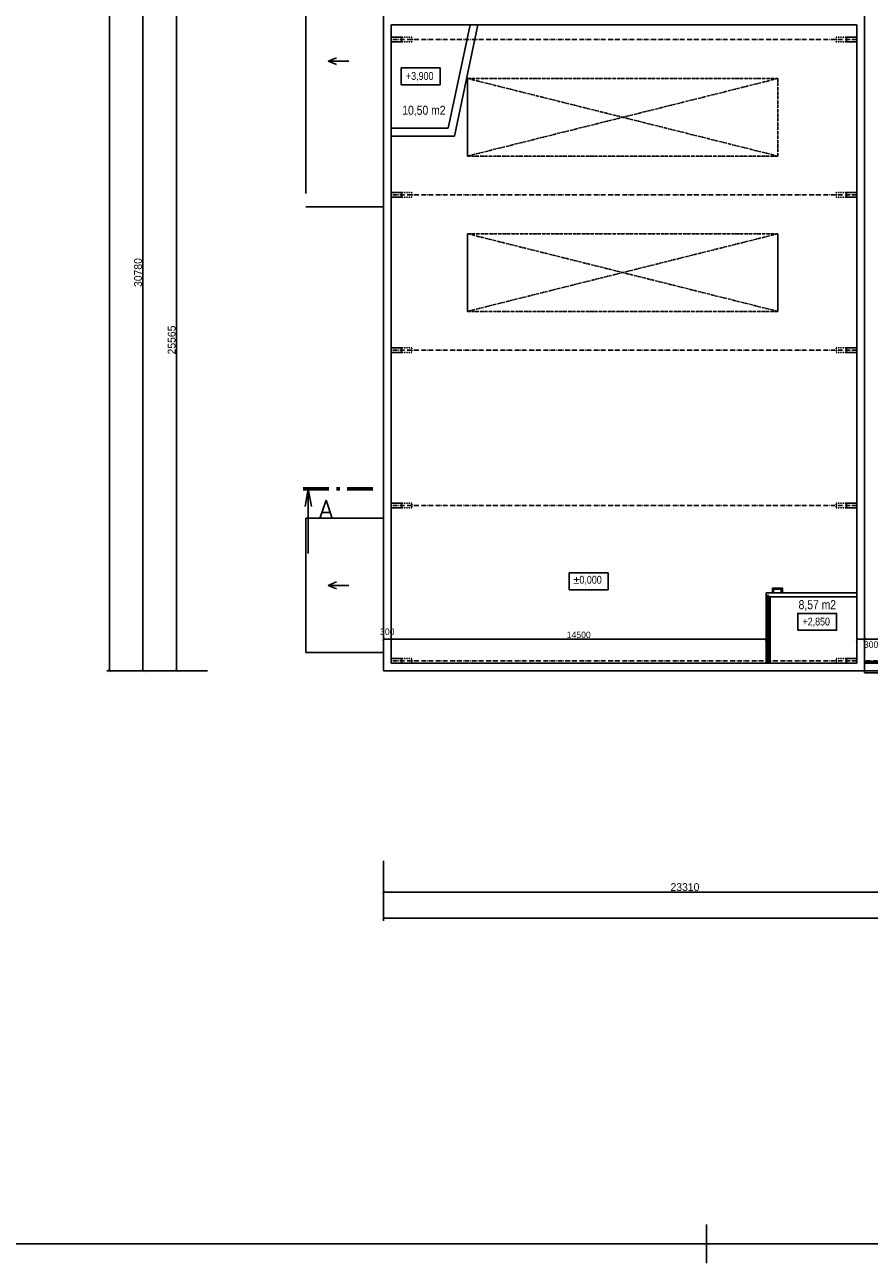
# Model space of a CAD drawing. Header units: millimetres. Extents: x -637441 to -130928, y -380379 to -53767.
# Tile 34 of 193: x -524232 to -491593, y -309742 to -261883. Entities that reach past the tile are written whole.
import ezdxf

# ---------------------------------------------------------------- set-up
doc = ezdxf.new("R2010")
doc.units = ezdxf.units.MM
doc.header["$LTSCALE"] = 10
for name, pattern in [('ACAD_ISO02W100', [15, 12, -3]), ('ACAD_ISO03W100', [30, 12, -18]), ('ACAD_ISO05W100', [34, 24, -3, 0.5, -3, 0.5, -3]), ('ACAD_ISO10W100', [18.5, 12, -3, 0.5, -3]), ('DASHDOT', [25.4, 12.7, -6.35, 0, -6.35])]:
    doc.linetypes.add(name, pattern=pattern)
doc.layers.add('CKKOTY', color=7, linetype='Continuous', lineweight=25)
doc.layers.add('CKSYMBOLY', color=7, linetype='Continuous', lineweight=25)
for name, color, linetype in [('Kóty', 7, 'Continuous'), ('Osy', 1, 'DASHDOT'), ('POPIS', 7, 'Continuous'), ('Rozhraní materiálů', 7, 'Continuous'), ('SLABE', 7, 'Continuous'), ('SLABĚ', 7, 'Continuous'), ('ZDIVO', 6, 'Continuous')]:
    doc.layers.add(name, color=color, linetype=linetype)
doc.styles.add('NARROW', font='txt')
doc.styles.get("Standard").update_dxf_attribs({"font": 'simplex.shx', "width": 0.8})
doc.styles.add('TGV styl', font='txt')
doc.dimstyles.new('VNITŘEK 1-200', dxfattribs={"dimtxt": 250, "dimasz": 100, "dimexe": 100, "dimexo": 250, "dimgap": 40, "dimtad": 1, "dimdec": 0, "dimzin": 0, "dimdsep": 46, "dimtxsty": 'TGV styl', "dimblk1": 'ARCHTICK', "dimblk2": 'ARCHTICK', "dimsah": 1, "dimcen": 0.09, "dimclrd": 256, "dimclre": 256, "dimclrt": 220, "dimadec": 0, "dimazin": 0, "dimtfac": 1, "dimtdec": 0, "dimtofl": 0, "dimtmove": 2, "dimatfit": 3, "dimldrblk": 'ARCHTICK', "dimfxl": 150, "dimfxlon": 1, "dimtolj": 1, "dimtzin": 0, "dimarcsym": 0})
doc.dimstyles.new('VNĚJŠEK 1-100', dxfattribs={"dimtxt": 300, "dimasz": 100, "dimexe": 100, "dimexo": 250, "dimgap": 40, "dimtad": 1, "dimdec": 0, "dimzin": 0, "dimdsep": 46, "dimtxsty": 'TGV styl', "dimblk1": 'ARCHTICK', "dimblk2": 'ARCHTICK', "dimsah": 1, "dimcen": 0.09, "dimclrd": 256, "dimclre": 256, "dimclrt": 220, "dimadec": 0, "dimazin": 0, "dimtfac": 1, "dimtdec": 0, "dimtofl": 0, "dimtmove": 2, "dimatfit": 3, "dimldrblk": 'ARCHTICK', "dimfxl": 350, "dimfxlon": 1, "dimtolj": 1, "dimtzin": 0, "dimarcsym": 0})

# ---------------------------------------------------------------- blocks, each defined once
blk = doc.blocks.new('_ArchTick')
at = {"color": 0, "const_width": 0.15}
blk.add_lwpolyline([(-0.5, -0.5), (0.5, 0.5)], dxfattribs=at)
blk = doc.blocks.new('*D343')
at = {"layer": 'DEFPOINTS', "color": 0, "ltscale": 0.35}
for p in [(-485946, -256368), (-491771, -286548), (-487734, -286548)]:
    blk.add_point(p, dxfattribs=at)
at = {"layer": 'Kóty', "lineweight": -2, "ltscale": 0.35}
for p, q in [((-487584, -256368), (-487834, -256368)), ((-487734, -256368), (-487734, -286548)), ((-487884, -286548), (-487634, -286548))]:
    blk.add_line(p, q, dxfattribs=at)
at = {"layer": 'Kóty', "lineweight": -2, "ltscale": 0.35, "xscale": 100, "yscale": 100, "zscale": 100}
for p, rotation in [((-487734, -256368), 90), ((-487734, -286548), 270)]:
    blk.add_blockref('_ArchTick', p, dxfattribs=dict(at, rotation=rotation))
at = {"layer": 'Kóty', "color": 220, "ltscale": 0.35, "insert": (-487899, -271458), "char_height": 250, "attachment_point": 5, "rotation": 90, "style": 'TGV styl'}
blk.add_mtext('\\A1;30180', dxfattribs=at)
blk = doc.blocks.new('*D344')
at = {"layer": 'DEFPOINTS', "color": 0, "ltscale": 0.35}
for p in [(-491771, -286548), (-491771, -286848), (-487734, -286848)]:
    blk.add_point(p, dxfattribs=at)
at = {"layer": 'Kóty', "lineweight": -2, "ltscale": 0.35}
for p, q in [((-487884, -286548), (-487634, -286548)), ((-487734, -286548), (-487734, -286848)), ((-487884, -286848), (-487634, -286848))]:
    blk.add_line(p, q, dxfattribs=at)
at = {"layer": 'Kóty', "lineweight": -2, "ltscale": 0.35, "xscale": 100, "yscale": 100, "zscale": 100}
for p, rotation in [((-487734, -286548), 90), ((-487734, -286848), 270)]:
    blk.add_blockref('_ArchTick', p, dxfattribs=dict(at, rotation=rotation))
at = {"layer": 'Kóty', "color": 220, "ltscale": 0.35, "insert": (-487838, -287260), "char_height": 250, "attachment_point": 5, "rotation": 90, "style": 'TGV styl'}
blk.add_mtext('\\A1;300', dxfattribs=at)
blk = doc.blocks.new('*D345')
at = {"layer": 'DEFPOINTS', "color": 0, "ltscale": 0.35}
for p in [(-510071, -285625), (-510071, -286548), (-510371, -286848)]:
    blk.add_point(p, dxfattribs=at)
at = {"layer": 'Kóty', "lineweight": -2, "ltscale": 0.35}
for p, q in [((-510371, -285775), (-510371, -285525)), ((-510371, -285625), (-510071, -285625)), ((-510071, -285775), (-510071, -285525))]:
    blk.add_line(p, q, dxfattribs=at)
at = {"layer": 'Kóty', "lineweight": -2, "ltscale": 0.35, "xscale": 100, "yscale": 100, "zscale": 100, "rotation": 180}
blk.add_blockref('_ArchTick', (-510371, -285625), dxfattribs=at)
at = {"layer": 'Kóty', "lineweight": -2, "ltscale": 0.35, "xscale": 100, "yscale": 100, "zscale": 100}
blk.add_blockref('_ArchTick', (-510071, -285625), dxfattribs=at)
at = {"layer": 'Kóty', "color": 220, "ltscale": 0.35, "insert": (-510221, -285340), "char_height": 250, "attachment_point": 5, "style": 'TGV styl'}
blk.add_mtext('\\A1;300', dxfattribs=at)
blk = doc.blocks.new('*D346')
at = {"layer": 'DEFPOINTS', "color": 0, "ltscale": 0.35}
for p in [(-495571, -285625), (-495571, -285625), (-510071, -286548)]:
    blk.add_point(p, dxfattribs=at)
at = {"layer": 'Kóty', "lineweight": -2, "ltscale": 0.35}
for p, q in [((-510071, -285775), (-510071, -285525)), ((-510071, -285625), (-495571, -285625)), ((-495571, -285625), (-495571, -285525))]:
    blk.add_line(p, q, dxfattribs=at)
at = {"layer": 'Kóty', "lineweight": -2, "ltscale": 0.35, "xscale": 100, "yscale": 100, "zscale": 100, "rotation": 180}
blk.add_blockref('_ArchTick', (-510071, -285625), dxfattribs=at)
at = {"layer": 'Kóty', "lineweight": -2, "ltscale": 0.35, "xscale": 100, "yscale": 100, "zscale": 100}
blk.add_blockref('_ArchTick', (-495571, -285625), dxfattribs=at)
at = {"layer": 'Kóty', "color": 220, "ltscale": 0.35, "insert": (-502821, -285460), "char_height": 250, "attachment_point": 5, "style": 'TGV styl'}
blk.add_mtext('\\A1;14500', dxfattribs=at)
blk = doc.blocks.new('*D347')
at = {"layer": 'DEFPOINTS', "color": 0, "ltscale": 0.35}
for p in [(-492071, -285625), (-491771, -285625), (-491771, -286500)]:
    blk.add_point(p, dxfattribs=at)
at = {"layer": 'Kóty', "lineweight": -2, "ltscale": 0.35}
for p, q in [((-492071, -285625), (-492071, -285525)), ((-492071, -285625), (-491771, -285625)), ((-491771, -285775), (-491771, -285525))]:
    blk.add_line(p, q, dxfattribs=at)
at = {"layer": 'Kóty', "lineweight": -2, "ltscale": 0.35, "xscale": 100, "yscale": 100, "zscale": 100, "rotation": 180}
blk.add_blockref('_ArchTick', (-492071, -285625), dxfattribs=at)
at = {"layer": 'Kóty', "lineweight": -2, "ltscale": 0.35, "xscale": 100, "yscale": 100, "zscale": 100}
blk.add_blockref('_ArchTick', (-491771, -285625), dxfattribs=at)
at = {"layer": 'Kóty', "color": 220, "ltscale": 0.35, "insert": (-491521, -285837), "char_height": 250, "attachment_point": 5, "style": 'TGV styl'}
blk.add_mtext('\\A1;300', dxfattribs=at)
blk = doc.blocks.new('*D348')
at = {"layer": 'DEFPOINTS', "color": 0, "ltscale": 0.35}
for p in [(-468271, -285625), (-491771, -286500), (-468271, -286458)]:
    blk.add_point(p, dxfattribs=at)
at = {"layer": 'Kóty', "lineweight": -2, "ltscale": 0.35}
for p, q in [((-491771, -285775), (-491771, -285525)), ((-491771, -285625), (-468271, -285625)), ((-468271, -285775), (-468271, -285525))]:
    blk.add_line(p, q, dxfattribs=at)
at = {"layer": 'Kóty', "lineweight": -2, "ltscale": 0.35, "xscale": 100, "yscale": 100, "zscale": 100, "rotation": 180}
blk.add_blockref('_ArchTick', (-491771, -285625), dxfattribs=at)
at = {"layer": 'Kóty', "lineweight": -2, "ltscale": 0.35, "xscale": 100, "yscale": 100, "zscale": 100}
blk.add_blockref('_ArchTick', (-468271, -285625), dxfattribs=at)
at = {"layer": 'Kóty', "color": 220, "ltscale": 0.35, "insert": (-480021, -285460), "char_height": 250, "attachment_point": 5, "style": 'TGV styl'}
blk.add_mtext('\\A1;23500', dxfattribs=at)
blk = doc.blocks.new('*D408')
at = {"layer": 'DEFPOINTS', "color": 0, "ltscale": 0.35}
for p in [(-510371, -286848), (-487061, -286928), (-487061, -295398)]:
    blk.add_point(p, dxfattribs=at)
at = {"layer": 'Kóty', "lineweight": -2, "ltscale": 0.35}
for p, q in [((-510371, -294198), (-510371, -295498)), ((-487061, -294198), (-487061, -295498)), ((-510371, -295398), (-487061, -295398))]:
    blk.add_line(p, q, dxfattribs=at)
at = {"layer": 'Kóty', "lineweight": -2, "ltscale": 0.35, "xscale": 100, "yscale": 100, "zscale": 100, "rotation": 180}
blk.add_blockref('_ArchTick', (-510371, -295398), dxfattribs=at)
at = {"layer": 'Kóty', "lineweight": -2, "ltscale": 0.35, "xscale": 100, "yscale": 100, "zscale": 100}
blk.add_blockref('_ArchTick', (-487061, -295398), dxfattribs=at)
at = {"layer": 'Kóty', "color": 220, "ltscale": 0.35, "insert": (-498716, -295208), "char_height": 300, "attachment_point": 5, "style": 'TGV styl'}
blk.add_mtext('\\A1;23310', dxfattribs=at)
blk = doc.blocks.new('*D411')
at = {"layer": 'DEFPOINTS', "color": 0, "ltscale": 0.35}
for p in [(-510371, -286848), (-449671, -286848), (-449671, -296412)]:
    blk.add_point(p, dxfattribs=at)
at = {"layer": 'Kóty', "lineweight": -2, "ltscale": 0.35}
for p, q in [((-510371, -295212), (-510371, -296512)), ((-449671, -295212), (-449671, -296512)), ((-510371, -296412), (-449671, -296412))]:
    blk.add_line(p, q, dxfattribs=at)
at = {"layer": 'Kóty', "lineweight": -2, "ltscale": 0.35, "xscale": 100, "yscale": 100, "zscale": 100, "rotation": 180}
blk.add_blockref('_ArchTick', (-510371, -296412), dxfattribs=at)
at = {"layer": 'Kóty', "lineweight": -2, "ltscale": 0.35, "xscale": 100, "yscale": 100, "zscale": 100}
blk.add_blockref('_ArchTick', (-449671, -296412), dxfattribs=at)
at = {"layer": 'Kóty', "color": 220, "ltscale": 0.35, "insert": (-480021, -296222), "char_height": 300, "attachment_point": 5, "style": 'TGV styl'}
blk.add_mtext('\\A1;60700', dxfattribs=at)
blk = doc.blocks.new('*D427')
at = {"layer": 'DEFPOINTS', "color": 0, "ltscale": 0.35}
for p in [(-510371, -261283), (-518363, -286848), (-510371, -286848)]:
    blk.add_point(p, dxfattribs=at)
at = {"layer": 'Kóty', "lineweight": -2, "ltscale": 0.35}
for p, q in [((-517163, -261283), (-518463, -261283)), ((-518363, -261283), (-518363, -286848)), ((-517163, -286848), (-518463, -286848))]:
    blk.add_line(p, q, dxfattribs=at)
at = {"layer": 'Kóty', "lineweight": -2, "ltscale": 0.35, "xscale": 100, "yscale": 100, "zscale": 100}
for p, rotation in [((-518363, -261283), 90), ((-518363, -286848), 270)]:
    blk.add_blockref('_ArchTick', p, dxfattribs=dict(at, rotation=rotation))
at = {"layer": 'Kóty', "color": 220, "ltscale": 0.35, "insert": (-518553, -274065), "char_height": 300, "attachment_point": 5, "rotation": 90, "style": 'TGV styl'}
blk.add_mtext('\\A1;25565', dxfattribs=at)
blk = doc.blocks.new('*D61')
at = {"layer": 'DEFPOINTS', "color": 0, "ltscale": 0.35}
for p in [(-510746, -256068), (-519663, -286848), (-510746, -286848)]:
    blk.add_point(p, dxfattribs=at)
at = {"layer": 'Kóty', "lineweight": -2, "ltscale": 0.35}
for p, q in [((-518463, -256068), (-519763, -256068)), ((-519663, -256068), (-519663, -286848)), ((-518463, -286848), (-519763, -286848))]:
    blk.add_line(p, q, dxfattribs=at)
at = {"layer": 'Kóty', "lineweight": -2, "ltscale": 0.35, "xscale": 100, "yscale": 100, "zscale": 100}
for p, rotation in [((-519663, -256068), 90), ((-519663, -286848), 270)]:
    blk.add_blockref('_ArchTick', p, dxfattribs=dict(at, rotation=rotation))
at = {"layer": 'Kóty', "color": 220, "ltscale": 0.35, "insert": (-519853, -271458), "char_height": 300, "attachment_point": 5, "rotation": 90, "style": 'TGV styl'}
blk.add_mtext('\\A1;30780', dxfattribs=at)
blk = doc.blocks.new('*D62')
at = {"layer": 'DEFPOINTS', "color": 0, "ltscale": 0.35}
for p in [(-520963, -226458), (-517746, -226458), (-510796, -286848)]:
    blk.add_point(p, dxfattribs=at)
at = {"layer": 'Kóty', "lineweight": -2, "ltscale": 0.35}
for p, q in [((-519763, -226458), (-521063, -226458)), ((-520963, -286848), (-520963, -226458)), ((-519763, -286848), (-521063, -286848))]:
    blk.add_line(p, q, dxfattribs=at)
at = {"layer": 'Kóty', "lineweight": -2, "ltscale": 0.35, "xscale": 100, "yscale": 100, "zscale": 100}
for p, rotation in [((-520963, -226458), 90), ((-520963, -286848), 270)]:
    blk.add_blockref('_ArchTick', p, dxfattribs=dict(at, rotation=rotation))
at = {"layer": 'Kóty', "color": 220, "ltscale": 0.35, "insert": (-521153, -256653), "char_height": 300, "attachment_point": 5, "rotation": 90, "style": 'TGV styl'}
blk.add_mtext('\\A1;60390', dxfattribs=at)
blk = doc.blocks.new('rez1_dl')
for q in [(-0.122, -0.689), (0, -2.5), (0.122, -0.689)]:
    blk.add_line((0, 0), q)
at = {"const_width": 0.14}
for points in [[(-0.196, 0), (0.804, 0)], [(1.084, 0), (1.224, 0)], [(1.504, 0), (2.504, 0)]]:
    blk.add_lwpolyline(points, dxfattribs=at)
blk.add_attdef('A', (0.397, -0.451), '', height=0.7, rotation=270)
blk.add_attdef('A', (0.422, -1.145), '', height=0.7)

msp = doc.modelspace()

# ---------------------------------------------------------------- linework, layer by layer
at = {"layer": 'CKKOTY', "color": 7}
msp.add_line((-497886.051, -308240.735), (-497886.051, -309742.365), dxfattribs=at)
msp.add_lwpolyline([(-529386.051, -219891.55), (-434886.051, -219891.55), (-434886.051, -308991.55), (-529386.051, -308991.55)], close=True, dxfattribs=at)
at = {"layer": 'Kóty'}
for points in [[(-509681.889, -264197.856), (-508178.059, -264197.856), (-508178.059, -263547.312), (-509681.889, -263547.312)], [(-503192.133, -283715.048), (-501688.302, -283715.048), (-501688.302, -283064.504), (-503192.133, -283064.504)], [(-494358.332, -285282.02), (-492854.501, -285282.02), (-492854.501, -284631.476), (-494358.332, -284631.476)]]:
    msp.add_lwpolyline(points, close=True, dxfattribs=at)
at = {"layer": 'Osy', "linetype": 'ACAD_ISO10W100', "ltscale": 1.5}
for p, q in [((-492071.228, -262457.964), (-510071.228, -262457.964)), ((-492071.228, -268457.964), (-510071.228, -268457.964)), ((-492071.228, -274457.964), (-510071.228, -274457.964)), ((-492071.228, -280457.964), (-510071.228, -280457.964)), ((-492071.228, -286457.964), (-510071.228, -286457.964)), ((-467959.969, -286457.964), (-491771.228, -286457.964))]:
    msp.add_line(p, q, dxfattribs=at)
at = {"layer": 'Rozhraní materiálů', "ltscale": 0.35}
for p, q in [((-507021.228, -261882.964), (-506714.529, -261882.964)), ((-510071.228, -266182.964), (-510071.228, -265882.964)), ((-492071.228, -283989.964), (-492071.228, -283839.964)), ((-495571.228, -286547.964), (-495421.228, -286547.964))]:
    msp.add_line(p, q, dxfattribs=at)
at = {"layer": 'SLABE', "linetype": 'ACAD_ISO05W100', "ltscale": 50}
for p, q in [((-513371.228, -256398.961), (-513371.228, -268921.314)), ((-507121.228, -266957.964), (-507121.228, -263957.964)), ((-513371.228, -268921.314), (-510371.228, -268921.314)), ((-507121.228, -272957.964), (-507121.228, -269957.964)), ((-495121.228, -269957.964), (-495121.228, -272957.964))]:
    msp.add_line(p, q, dxfattribs=at)
at = {"layer": 'SLABE', "ltscale": 10}
for p, q in [((-512505.731, -263287.226), (-512182.802, -263156.103)), ((-512505.731, -263287.226), (-512182.802, -263418.35)), ((-511708.5, -263287.226), (-512505.731, -263287.226)), ((-512192.893, -263287.226), (-512505.731, -263287.226)), ((-512505.731, -263287.226), (-512192.893, -263287.226)), ((-512505.731, -283545.964), (-512182.802, -283414.841)), ((-512505.731, -283545.964), (-512182.802, -283677.087)), ((-511708.5, -283545.964), (-512505.731, -283545.964)), ((-512192.893, -283545.964), (-512505.731, -283545.964)), ((-512505.731, -283545.964), (-512192.893, -283545.964))]:
    msp.add_line(p, q, dxfattribs=at)
at = {"layer": 'SLABE', "linetype": 'ACAD_ISO05W100', "ltscale": 0.5}
for p, q in [((-495121.228, -266957.964), (-507121.228, -263957.964)), ((-495121.228, -263957.964), (-507121.228, -266957.964)), ((-507121.228, -263957.964), (-495121.228, -263957.964)), ((-495121.228, -263957.964), (-495121.228, -266957.964)), ((-495121.228, -266957.964), (-507121.228, -266957.964)), ((-495121.228, -269957.964), (-507121.228, -272957.964)), ((-495121.228, -272957.964), (-507121.228, -269957.964)), ((-507121.228, -269957.964), (-495121.228, -269957.964)), ((-495121.228, -272957.964), (-507121.228, -272957.964))]:
    msp.add_line(p, q, dxfattribs=at)
at = {"layer": 'SLABE', "ltscale": 30}
msp.add_line((-495460.284, -283964.339), (-495510.284, -283914.339), dxfattribs=at)
at = {"layer": 'SLABE', "linetype": 'ACAD_ISO02W100', "ltscale": 50}
for p, q in [((-491771.228, -286548.007), (-485571.228, -286547.964)), ((-491771.228, -286847.964), (-468271.228, -286847.964))]:
    msp.add_line(p, q, dxfattribs=at)
at = {"layer": 'SLABE', "ltscale": 50}
for q in [(-491771.228, -286847.964), (-487011.228, -286927.964)]:
    msp.add_line((-491771.228, -286927.964), q, dxfattribs=at)
at = {"layer": 'SLABE'}
msp.add_line((-491771.228, -286927.964), (-490921.228, -286927.964), dxfattribs=at)
at = {"layer": 'SLABE', "ltscale": 30}
for points in [[(-495330.942, -283843.208), (-495330.942, -283653.208), (-494950.942, -283653.208), (-494950.942, -283839.964)], [(-495290.942, -283843.208), (-495290.942, -283693.208), (-494990.942, -283693.208), (-494990.942, -283839.964)], [(-495510.284, -286547.964), (-495510.284, -286547.964), (-495510.284, -283914.339)], [(-495460.284, -286547.964), (-495460.284, -286547.964), (-495460.284, -283964.339)]]:
    msp.add_lwpolyline(points, dxfattribs=at)
at = {"layer": 'SLABĚ'}
for p, q in [((-510071.228, -262367.964), (-509671.228, -262367.964)), ((-510071.228, -262547.964), (-509671.228, -262547.964)), ((-509671.228, -262367.964), (-509671.228, -262547.964)), ((-492471.228, -262367.964), (-492471.228, -262547.964)), ((-492071.228, -262367.964), (-492471.228, -262367.964)), ((-492071.228, -262547.964), (-492471.228, -262547.964)), ((-510071.228, -268367.964), (-509671.228, -268367.964)), ((-509671.228, -268367.964), (-509671.228, -268547.964)), ((-492071.228, -268367.964), (-492471.228, -268367.964)), ((-492471.228, -268367.964), (-492471.228, -268547.964)), ((-510071.228, -268547.964), (-509671.228, -268547.964)), ((-492071.228, -268547.964), (-492471.228, -268547.964)), ((-510071.228, -274367.964), (-509671.228, -274367.964)), ((-510071.228, -274547.964), (-509671.228, -274547.964)), ((-509671.228, -274367.964), (-509671.228, -274547.964)), ((-492071.228, -274367.964), (-492471.228, -274367.964)), ((-492471.228, -274367.964), (-492471.228, -274547.964)), ((-492071.228, -274547.964), (-492471.228, -274547.964)), ((-510071.228, -280367.964), (-509671.228, -280367.964)), ((-509671.228, -280367.964), (-509671.228, -280547.964)), ((-492071.228, -280367.964), (-492471.228, -280367.964)), ((-492471.228, -280367.964), (-492471.228, -280547.964)), ((-510071.228, -280547.964), (-509671.228, -280547.964)), ((-492071.228, -280547.964), (-492471.228, -280547.964)), ((-510071.228, -286367.964), (-509671.228, -286367.964)), ((-509671.228, -286367.964), (-509671.228, -286547.964)), ((-492071.228, -286367.964), (-492471.228, -286367.964)), ((-492471.228, -286367.964), (-492471.228, -286547.964)), ((-491771.228, -286500.007), (-468271.228, -286507.964))]:
    msp.add_line(p, q, dxfattribs=at)
at = {"layer": 'SLABĚ', "linetype": 'ACAD_ISO03W100', "ltscale": 0.05}
for p, q in [((-509671.228, -262367.964), (-509271.228, -262367.964)), ((-509671.228, -262547.964), (-509271.228, -262547.964)), ((-509271.228, -262367.964), (-509271.228, -262547.964)), ((-492871.228, -262367.964), (-492871.228, -262547.964)), ((-492471.228, -262367.964), (-492871.228, -262367.964)), ((-492471.228, -262547.964), (-492871.228, -262547.964)), ((-509671.228, -268367.964), (-509271.228, -268367.964)), ((-509271.228, -268367.964), (-509271.228, -268547.964)), ((-492871.228, -268367.964), (-492871.228, -268547.964)), ((-492471.228, -268367.964), (-492871.228, -268367.964)), ((-509671.228, -268547.964), (-509271.228, -268547.964)), ((-492471.228, -268547.964), (-492871.228, -268547.964)), ((-509671.228, -274367.964), (-509271.228, -274367.964)), ((-509671.228, -274547.964), (-509271.228, -274547.964)), ((-509271.228, -274367.964), (-509271.228, -274547.964)), ((-492471.228, -274367.964), (-492871.228, -274367.964)), ((-492871.228, -274367.964), (-492871.228, -274547.964)), ((-492471.228, -274547.964), (-492871.228, -274547.964)), ((-509671.228, -280367.964), (-509271.228, -280367.964)), ((-509271.228, -280367.964), (-509271.228, -280547.964)), ((-492471.228, -280367.964), (-492871.228, -280367.964)), ((-492871.228, -280367.964), (-492871.228, -280547.964)), ((-509671.228, -280547.964), (-509271.228, -280547.964)), ((-492471.228, -280547.964), (-492871.228, -280547.964)), ((-509671.228, -286367.964), (-509271.228, -286367.964)), ((-509271.228, -286367.964), (-509271.228, -286547.964)), ((-492871.228, -286367.964), (-492871.228, -286547.964)), ((-492471.228, -286367.964), (-492871.228, -286367.964))]:
    msp.add_line(p, q, dxfattribs=at)
at = {"layer": 'SLABĚ', "ltscale": 0.45}
for p, q in [((-513371.228, -280945.964), (-513371.228, -286145.964)), ((-510371.228, -280945.964), (-513371.228, -280945.964)), ((-510371.228, -286145.964), (-513371.228, -286145.964))]:
    msp.add_line(p, q, dxfattribs=at)
at = {"layer": 'ZDIVO'}
for p, q in [((-510371.228, -261282.964), (-510371.228, -285624.964)), ((-510371.228, -261282.964), (-510371.228, -263532.964)), ((-491771.228, -261205.797), (-491771.228, -267557.964)), ((-510071.228, -261882.964), (-510071.228, -265882.964)), ((-507021.228, -261882.964), (-510071.228, -261882.964)), ((-500221.228, -261882.964), (-506714.529, -261882.964)), ((-503321.225, -261882.964), (-504321.228, -261882.964)), ((-503321.225, -261882.964), (-504321.228, -261882.964)), ((-492071.228, -261882.964), (-492071.228, -263357.964)), ((-510071.228, -262367.964), (-510071.228, -262547.964)), ((-492071.228, -262367.964), (-492071.228, -262547.964)), ((-492071.228, -263357.964), (-492071.228, -276657.964)), ((-510071.228, -266182.964), (-510071.228, -285624.964)), ((-491771.228, -267557.964), (-491771.228, -286847.964)), ((-510071.228, -268367.964), (-510071.228, -268547.964)), ((-492071.228, -268367.964), (-492071.228, -268547.964)), ((-510071.228, -274367.964), (-510071.228, -274547.964)), ((-492071.228, -274367.964), (-492071.228, -274547.964)), ((-492071.228, -276657.964), (-492071.228, -283839.964)), ((-510071.228, -280367.964), (-510071.228, -280547.964)), ((-492071.228, -280367.964), (-492071.228, -280547.964)), ((-492071.228, -283989.964), (-492071.228, -286547.964)), ((-510371.228, -285624.964), (-510371.228, -286847.964)), ((-510071.228, -285624.964), (-510071.228, -286547.964)), ((-510071.228, -286367.964), (-510071.228, -286547.964)), ((-510071.228, -286547.964), (-495571.228, -286547.964)), ((-510071.228, -286547.964), (-509671.228, -286547.964)), ((-509671.228, -286547.964), (-509271.228, -286547.964)), ((-495421.228, -286547.964), (-492871.228, -286547.964)), ((-492471.228, -286547.964), (-492871.228, -286547.964)), ((-492821.228, -286547.964), (-492071.228, -286547.964)), ((-492071.228, -286547.964), (-492471.228, -286547.964)), ((-492071.228, -286367.964), (-492071.228, -286547.964)), ((-510371.228, -286847.964), (-508571.228, -286847.964)), ((-508571.228, -286847.964), (-491771.228, -286847.964))]:
    msp.add_line(p, q, dxfattribs=at)
at = {"layer": 'ZDIVO', "linetype": 'ACAD_ISO02W100', "ltscale": 50}
for p, q in [((-507871.228, -265882.964), (-507021.228, -261882.964)), ((-507871.228, -265882.964), (-510071.228, -265882.964)), ((-495421.228, -283989.964), (-495421.228, -286547.964)), ((-492071.228, -283989.964), (-495421.228, -283989.964))]:
    msp.add_line(p, q, dxfattribs=at)
at = {"layer": 'ZDIVO', "ltscale": 30}
for p, q in [((-507628.279, -266182.964), (-506714.529, -261882.964)), ((-507628.279, -266182.964), (-510071.228, -266182.964)), ((-495571.228, -283839.964), (-495571.228, -286547.964)), ((-492071.228, -283839.964), (-495571.228, -283839.964))]:
    msp.add_line(p, q, dxfattribs=at)
at = {"layer": 'ZDIVO'}
msp.add_lwpolyline([(-492071.228, -261882.964), (-500221.228, -261882.964)], dxfattribs=at)
msp.add_lwpolyline([(-492071.228, -261882.964), (-500221.228, -261882.964)], dxfattribs=at)

# ---------------------------------------------------------------- block references
at = {"layer": 'CKSYMBOLY'}
ref = msp.add_blockref('rez1_dl', (-513276.511, -279814.374), dxfattribs=dict(at, xscale=1000, yscale=1000, zscale=1000))
ref.add_attrib('A', 'A', (-512854.908, -280958.962), dxfattribs={"layer": '0', "height": 700})

# ---------------------------------------------------------------- texts
at = {"layer": 'POPIS', "style": 'NARROW'}
for s, p in [('+3,900', (-509495.647, -264011.302)), ('%%P0,000', (-503023.852, -283480.788)), ('+2,850', (-494172.089, -285095.466))]:
    msp.add_text(s, height=300, dxfattribs=at).set_placement(p)
at = {"layer": 'POPIS', "char_height": 350, "width": 2838.66043, "attachment_point": 1, "style": 'NARROW'}
for s, insert in [('\\pi1419.3;\\P\\pi615.48;10,50 m2', (-510256.266, -264426.621)), ('8,57 m2', (-494324.167, -284119.164))]:
    msp.add_mtext(s, dxfattribs=dict(at, insert=insert))

# ---------------------------------------------------------------- dimensions: what is measured, and where the dimension line sits
at = {"layer": 'Kóty', "ltscale": 0.35}
for base, p1, p2, picture, middle in [((-520963.347, -226457.964), (-510796.441, -286847.964), (-517746.441, -226457.964), '*D62', (-521153.347, -256652.964)), ((-519663.347, -286847.964), (-510745.832, -256067.964), (-510745.832, -286847.964), '*D61', (-519853.347, -271457.964)), ((-518363.347, -286847.964), (-510371.228, -261282.964), (-510371.228, -286847.964), '*D427', (-518553.347, -274065.464))]:
    dim = msp.add_linear_dim(base=base, p1=p1, p2=p2, angle=90, dimstyle='VNĚJŠEK 1-100', override={"dimfxl": 1200}, dxfattribs=at)
    dim.commit()
    dim.dimension.update_dxf_attribs({"geometry": picture, "text_midpoint": middle})
dim = msp.add_linear_dim(base=(-487733.871, -286548.007), p1=(-485946.228, -256367.964), p2=(-491771.228, -286548.007), angle=90, dimstyle='VNITŘEK 1-200', dxfattribs=at)
dim.commit()
dim.dimension.update_dxf_attribs({"geometry": '*D343', "text_midpoint": (-487898.871, -271457.985)})
for base, p1, p2, picture, middle in [((-510071.228, -285624.964), (-510371.228, -286847.964), (-510071.228, -286547.964), '*D345', (-510221.228, -285339.964)), ((-495571.228, -285624.964), (-510071.228, -286547.964), (-495571.228, -285624.964), '*D346', (-502821.228, -285459.964)), ((-468271.228, -285624.964), (-491771.228, -286500.007), (-468271.228, -286457.964), '*D348', (-480021.228, -285459.964))]:
    dim = msp.add_linear_dim(base=base, p1=p1, p2=p2, dimstyle='VNITŘEK 1-200', dxfattribs=at)
    dim.commit()
    dim.dimension.update_dxf_attribs({"geometry": picture, "text_midpoint": middle})
dim = msp.add_linear_dim(base=(-491771.228, -285624.964), p1=(-492071.228, -285624.964), p2=(-491771.228, -286500.007), dimstyle='VNITŘEK 1-200', dxfattribs=at)
dim.commit()
dim.dimension.update_dxf_attribs({"geometry": '*D347', "text_midpoint": (-491520.942, -285836.818), "dimtype": 160})
dim = msp.add_linear_dim(base=(-487733.871, -286847.964), p1=(-491771.228, -286548.007), p2=(-491771.228, -286847.964), angle=90, dimstyle='VNITŘEK 1-200', dxfattribs=at)
dim.commit()
dim.dimension.update_dxf_attribs({"geometry": '*D344', "text_midpoint": (-487837.892, -287259.509), "dimtype": 160})
for base, p2, picture, middle in [((-487061.228, -295397.543), (-487061.228, -286927.964), '*D408', (-498716.228, -295207.543)), ((-449671.228, -296411.937), (-449671.228, -286847.964), '*D411', (-480021.228, -296221.937))]:
    dim = msp.add_linear_dim(base=base, p1=(-510371.228, -286847.964), p2=p2, dimstyle='VNĚJŠEK 1-100', override={"dimtxt": 300, "dimfxl": 1200}, dxfattribs=at)
    dim.commit()
    dim.dimension.update_dxf_attribs({"geometry": picture, "text_midpoint": middle})

doc.saveas('drawing.dxf')
